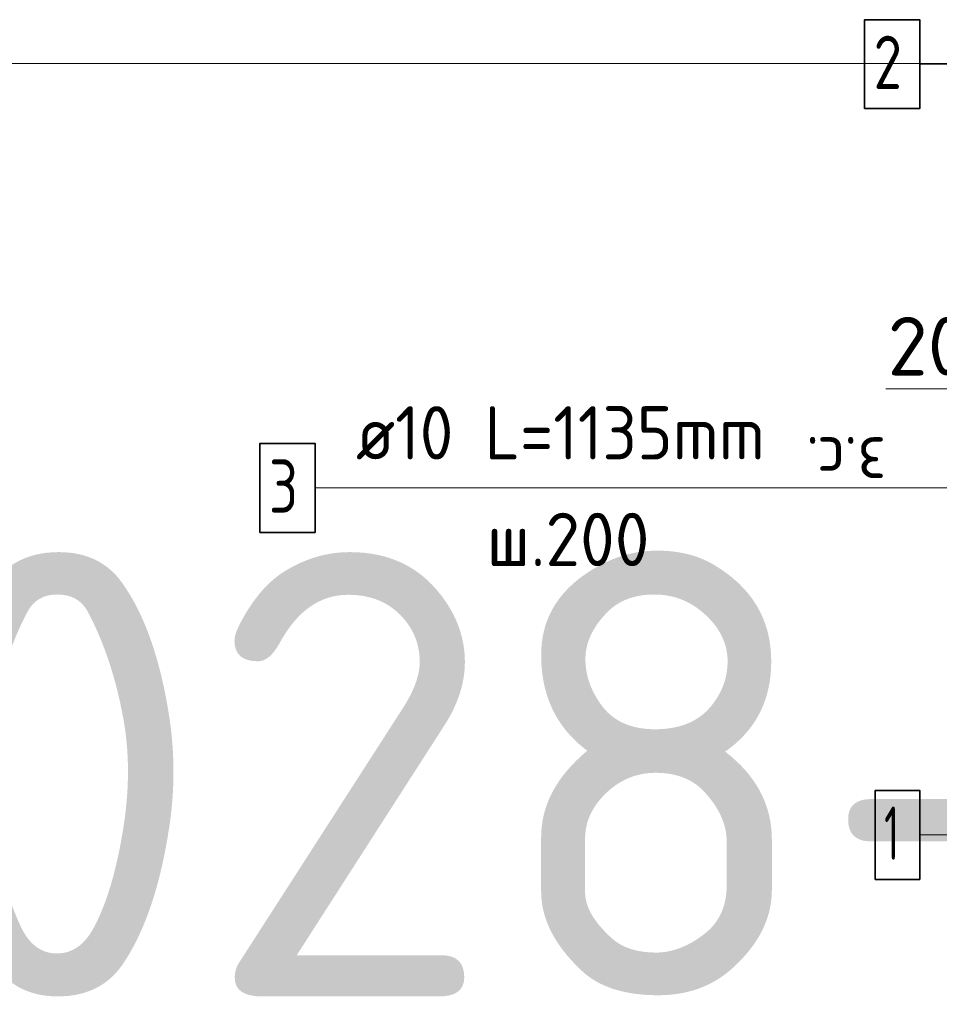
# Model space of a CAD drawing. Header units: metres. Extents: x -38 to 97, y -15 to 21.
# Tile 143 of 229: x 71.611 to 72.129, y 7.142 to 7.696. Entities that reach past the tile are written whole.
import ezdxf

# ---------------------------------------------------------------- set-up
doc = ezdxf.new("R2010")
doc.units = ezdxf.units.M
doc.header["$PDMODE"] = 65
for name, color, linetype, lineweight in [('XR$3$Арм. стержнями верхней зоны', 180, 'Continuous', 35), ('XR$3$Арм. стержнями нижней зоны', 180, 'Continuous', 35), ('XR$3$Арм.стержн. Арматура края', 96, 'Continuous', 35), ('XR$3$Размерная линия_ общее', 7, 'Continuous', 13), ('XR$4$Арм. стержнями верхней зоны', 180, 'Continuous', 35), ('XR$4$Арм. стержнями нижней зоны', 180, 'Continuous', 35), ('XR$4$Арм.стержн. Арматура края', 96, 'Continuous', 35), ('XR$4$Размерная линия_ общее', 7, 'Continuous', 13), ('XR$6$Арм. стержнями верхней зоны', 180, 'Continuous', 35), ('XR$6$Арм. стержнями нижней зоны', 180, 'Continuous', 35), ('XR$6$Арм.стержн. Арматура края', 96, 'Continuous', 35), ('XR$6$Размерная линия_ общее', 7, 'Continuous', 13)]:
    doc.layers.add(name, color=color, linetype=linetype, lineweight=lineweight)
doc.styles.add('ISOCPEUR', font='txt')
doc.dimstyles.new('DIMSTYLE_11', dxfattribs={"dimtxt": 0.033, "dimasz": 0.0375, "dimexe": 0, "dimexo": 0, "dimgap": 0.0165, "dimtad": 2, "dimdec": 0, "dimlfac": 1000, "dimrnd": 1, "dimzin": 12, "dimdsep": 46, "dimtxsty": 'ISOCPEUR', "dimblk1": 'ALL_ML_STRICH', "dimblk2": 'ALL_ML_STRICH', "dimsah": 1, "dimcen": 0, "dimclrd": 7, "dimclre": 256, "dimclrt": 7, "dimadec": 0, "dimazin": 0, "dimtfac": 1, "dimtdec": 0, "dimtix": 1, "dimtmove": 2, "dimatfit": 3, "dimfxl": 0, "dimtvp": 1.2, "dimtzin": 0, "dimlwd": 0, "dimlwe": -3, "dimarcsym": 0})

# ---------------------------------------------------------------- blocks, each defined once
blk = doc.blocks.new('ALL_ML_STRICH')
at = {"color": 0, "linetype": 'ByBlock', "lineweight": -2}
for p, q in [((0, -0.5), (0, 0.5)), ((-0.3, -0.3), (0.3, 0.3)), ((-1, 0), (0.5, 0))]:
    blk.add_line(p, q, dxfattribs=at)
blk = doc.blocks.new('*D139')
at = {"layer": 'DEFPOINTS', "color": 7, "linetype": 'Continuous', "lineweight": 13, "transparency": 33554687}
for p in [(72.1875, 7.48857), (72.1875, 7.45358), (72.1675, 7.44858)]:
    blk.add_point(p, dxfattribs=at)
at = {"layer": 'XR$3$Размерная линия_ общее', "color": 253, "linetype": 'Continuous', "lineweight": -2, "true_color": 0xa0a0a0, "transparency": 33554687}
for p, q in [((72.1675, 7.46858), (72.1675, 7.48857)), ((72.1875, 7.47358), (72.1875, 7.48857))]:
    blk.add_line(p, q, dxfattribs=at)
at = {"layer": 'XR$3$Размерная линия_ общее', "color": 7, "linetype": 'Continuous', "lineweight": -2, "transparency": 33554687}
blk.add_line((72.1875, 7.48857), (72.1675, 7.48857), dxfattribs=at)
at = {"layer": 'XR$3$Размерная линия_ общее', "color": 7, "linetype": 'Continuous', "lineweight": 13, "transparency": 33554687, "xscale": 0.0375, "yscale": 0.0375, "zscale": 0.0375}
for p, rotation in [((72.1675, 7.48857), 180), ((72.1875, 7.48857), 360)]:
    blk.add_blockref('ALL_ML_STRICH', p, dxfattribs=dict(at, rotation=rotation))
at = {"layer": 'XR$3$Размерная линия_ общее', "color": 7, "linetype": 'Continuous', "lineweight": 13, "transparency": 33554687, "insert": (72.12208, 7.51257), "char_height": 0.033, "width": 0.066, "attachment_point": 5, "style": 'ISOCPEUR'}
blk.add_mtext('\\A1;{20}', dxfattribs=at)
at = {"layer": 'XR$3$Размерная линия_ общее', "color": 7, "linetype": 'Continuous', "lineweight": 13, "transparency": 33554687, "insert": (72.09879, 7.43451), "char_height": 0.027, "width": 0.00135, "attachment_point": 1, "rotation": 180, "line_spacing_factor": 0.60241, "style": 'ISOCPEUR'}
blk.add_mtext('з.с.', dxfattribs=at)
blk = doc.blocks.new('*D438')
at = {"layer": 'DEFPOINTS', "color": 7, "linetype": 'Continuous', "lineweight": 13, "transparency": 33554687}
for p in [(72.1875, 7.48857), (72.1875, 7.45358), (72.1675, 7.44858)]:
    blk.add_point(p, dxfattribs=at)
at = {"layer": 'XR$4$Размерная линия_ общее', "color": 253, "linetype": 'Continuous', "lineweight": -2, "true_color": 0xa0a0a0, "transparency": 33554687}
for p, q in [((72.1675, 7.46858), (72.1675, 7.48857)), ((72.1875, 7.47358), (72.1875, 7.48857))]:
    blk.add_line(p, q, dxfattribs=at)
at = {"layer": 'XR$4$Размерная линия_ общее', "color": 7, "linetype": 'Continuous', "lineweight": -2, "transparency": 33554687}
blk.add_line((72.1875, 7.48857), (72.1675, 7.48857), dxfattribs=at)
at = {"layer": 'XR$4$Размерная линия_ общее', "color": 7, "linetype": 'Continuous', "lineweight": 13, "transparency": 33554687, "xscale": 0.0375, "yscale": 0.0375, "zscale": 0.0375}
for p, rotation in [((72.1675, 7.48857), 180), ((72.1875, 7.48857), 360)]:
    blk.add_blockref('ALL_ML_STRICH', p, dxfattribs=dict(at, rotation=rotation))
at = {"layer": 'XR$4$Размерная линия_ общее', "color": 7, "linetype": 'Continuous', "lineweight": 13, "transparency": 33554687, "insert": (72.12208, 7.51257), "char_height": 0.033, "width": 0.066, "attachment_point": 5, "style": 'ISOCPEUR'}
blk.add_mtext('\\A1;{20}', dxfattribs=at)
at = {"layer": 'XR$4$Размерная линия_ общее', "color": 7, "linetype": 'Continuous', "lineweight": 13, "transparency": 33554687, "insert": (72.09879, 7.43451), "char_height": 0.027, "width": 0.00135, "attachment_point": 1, "rotation": 180, "line_spacing_factor": 0.60241, "style": 'ISOCPEUR'}
blk.add_mtext('з.с.', dxfattribs=at)
blk = doc.blocks.new('*D791')
at = {"layer": 'DEFPOINTS', "color": 7, "linetype": 'Continuous', "lineweight": 13, "transparency": 33554687}
for p in [(72.1875, 7.48857), (72.1875, 7.45358), (72.1675, 7.44858)]:
    blk.add_point(p, dxfattribs=at)
at = {"layer": 'XR$6$Размерная линия_ общее', "color": 253, "linetype": 'Continuous', "lineweight": -2, "true_color": 0xa0a0a0, "transparency": 33554687}
for p, q in [((72.1675, 7.46858), (72.1675, 7.48857)), ((72.1875, 7.47358), (72.1875, 7.48857))]:
    blk.add_line(p, q, dxfattribs=at)
at = {"layer": 'XR$6$Размерная линия_ общее', "color": 7, "linetype": 'Continuous', "lineweight": -2, "transparency": 33554687}
blk.add_line((72.1875, 7.48857), (72.1675, 7.48857), dxfattribs=at)
at = {"layer": 'XR$6$Размерная линия_ общее', "color": 7, "linetype": 'Continuous', "lineweight": 13, "transparency": 33554687, "xscale": 0.0375, "yscale": 0.0375, "zscale": 0.0375}
for p, rotation in [((72.1675, 7.48857), 180), ((72.1875, 7.48857), 360)]:
    blk.add_blockref('ALL_ML_STRICH', p, dxfattribs=dict(at, rotation=rotation))
at = {"layer": 'XR$6$Размерная линия_ общее', "color": 7, "linetype": 'Continuous', "lineweight": 13, "transparency": 33554687, "insert": (72.12208, 7.51257), "char_height": 0.033, "width": 0.066, "attachment_point": 5, "style": 'ISOCPEUR'}
blk.add_mtext('\\A1;{20}', dxfattribs=at)
at = {"layer": 'XR$6$Размерная линия_ общее', "color": 7, "linetype": 'Continuous', "lineweight": 13, "transparency": 33554687, "insert": (72.09879, 7.43451), "char_height": 0.027, "width": 0.00135, "attachment_point": 1, "rotation": 180, "line_spacing_factor": 0.60241, "style": 'ISOCPEUR'}
blk.add_mtext('з.с.', dxfattribs=at)

msp = doc.modelspace()

# ---------------------------------------------------------------- linework, layer by layer
at = {"color": 7, "linetype": 'Continuous', "lineweight": 13, "transparency": 33554687}
for p, q in [((86.41979, 7.67171), (67.91979, 7.67171)), ((72.1675, 7.48857), (72.0985, 7.48857)), ((72.1675, 7.48857), (72.0985, 7.48857)), ((72.1675, 7.48857), (72.0985, 7.48857))]:
    msp.add_line(p, q, dxfattribs=at)
at = {"layer": 'XR$3$Арм. стержнями верхней зоны', "color": 7, "linetype": 'Continuous', "lineweight": 13, "transparency": 33554687}
msp.add_line((72.1176, 7.6713), (72.3436, 7.6713), dxfattribs=at)
at = {"layer": 'XR$3$Арм. стержнями верхней зоны', "color": 7, "linetype": 'Continuous', "lineweight": 35, "transparency": 33554687}
msp.add_lwpolyline([(72.0866, 7.6463), (72.1176, 7.6463), (72.1176, 7.6963), (72.0866, 7.6963), (72.0866, 7.6463)], dxfattribs=at)
at = {"layer": 'XR$3$Арм. стержнями нижней зоны', "color": 7, "linetype": 'Continuous', "lineweight": 13, "transparency": 33554687}
msp.add_line((72.1176, 7.23758), (72.3436, 7.23758), dxfattribs=at)
at = {"layer": 'XR$3$Арм. стержнями нижней зоны', "color": 7, "linetype": 'Continuous', "lineweight": 35, "transparency": 33554687}
msp.add_lwpolyline([(72.0926, 7.21258), (72.1176, 7.21258), (72.1176, 7.26258), (72.0926, 7.26258), (72.0926, 7.21258)], dxfattribs=at)
at = {"layer": 'XR$3$Арм.стержн. Арматура края', "color": 7, "linetype": 'Continuous', "lineweight": 13, "transparency": 33554687}
for p, q in [((71.77746, 7.43284), (72.08746, 7.43284)), ((72.08746, 7.43284), (72.1925, 7.43284))]:
    msp.add_line(p, q, dxfattribs=at)
at = {"layer": 'XR$3$Арм.стержн. Арматура края', "color": 7, "linetype": 'Continuous', "lineweight": 35, "transparency": 33554687}
msp.add_lwpolyline([(71.74646, 7.40784), (71.77746, 7.40784), (71.77746, 7.45784), (71.74646, 7.45784), (71.74646, 7.40784)], dxfattribs=at)
at = {"layer": 'XR$4$Арм. стержнями верхней зоны', "color": 7, "linetype": 'Continuous', "lineweight": 13, "transparency": 33554687}
msp.add_line((72.1176, 7.6713), (72.3436, 7.6713), dxfattribs=at)
at = {"layer": 'XR$4$Арм. стержнями верхней зоны', "color": 7, "linetype": 'Continuous', "lineweight": 35, "transparency": 33554687}
msp.add_lwpolyline([(72.0866, 7.6463), (72.1176, 7.6463), (72.1176, 7.6963), (72.0866, 7.6963), (72.0866, 7.6463)], dxfattribs=at)
at = {"layer": 'XR$4$Арм. стержнями нижней зоны', "color": 7, "linetype": 'Continuous', "lineweight": 13, "transparency": 33554687}
msp.add_line((72.1176, 7.23758), (72.3436, 7.23758), dxfattribs=at)
at = {"layer": 'XR$4$Арм. стержнями нижней зоны', "color": 7, "linetype": 'Continuous', "lineweight": 35, "transparency": 33554687}
msp.add_lwpolyline([(72.0926, 7.21258), (72.1176, 7.21258), (72.1176, 7.26258), (72.0926, 7.26258), (72.0926, 7.21258)], dxfattribs=at)
at = {"layer": 'XR$4$Арм.стержн. Арматура края', "color": 7, "linetype": 'Continuous', "lineweight": 13, "transparency": 33554687}
for p, q in [((71.77746, 7.43284), (72.08746, 7.43284)), ((72.08746, 7.43284), (72.1925, 7.43284))]:
    msp.add_line(p, q, dxfattribs=at)
at = {"layer": 'XR$4$Арм.стержн. Арматура края', "color": 7, "linetype": 'Continuous', "lineweight": 35, "transparency": 33554687}
msp.add_lwpolyline([(71.74646, 7.40784), (71.77746, 7.40784), (71.77746, 7.45784), (71.74646, 7.45784), (71.74646, 7.40784)], dxfattribs=at)
at = {"layer": 'XR$6$Арм. стержнями верхней зоны', "color": 7, "linetype": 'Continuous', "lineweight": 13, "transparency": 33554687}
msp.add_line((72.1176, 7.6713), (72.3436, 7.6713), dxfattribs=at)
at = {"layer": 'XR$6$Арм. стержнями верхней зоны', "color": 7, "linetype": 'Continuous', "lineweight": 35, "transparency": 33554687}
msp.add_lwpolyline([(72.0866, 7.6463), (72.1176, 7.6463), (72.1176, 7.6963), (72.0866, 7.6963), (72.0866, 7.6463)], dxfattribs=at)
at = {"layer": 'XR$6$Арм. стержнями нижней зоны', "color": 7, "linetype": 'Continuous', "lineweight": 13, "transparency": 33554687}
msp.add_line((72.1176, 7.23758), (72.3436, 7.23758), dxfattribs=at)
at = {"layer": 'XR$6$Арм. стержнями нижней зоны', "color": 7, "linetype": 'Continuous', "lineweight": 35, "transparency": 33554687}
msp.add_lwpolyline([(72.0926, 7.21258), (72.1176, 7.21258), (72.1176, 7.26258), (72.0926, 7.26258), (72.0926, 7.21258)], dxfattribs=at)
at = {"layer": 'XR$6$Арм.стержн. Арматура края', "color": 7, "linetype": 'Continuous', "lineweight": 13, "transparency": 33554687}
for p, q in [((71.77746, 7.43284), (72.08746, 7.43284)), ((72.08746, 7.43284), (72.1925, 7.43284))]:
    msp.add_line(p, q, dxfattribs=at)
at = {"layer": 'XR$6$Арм.стержн. Арматура края', "color": 7, "linetype": 'Continuous', "lineweight": 35, "transparency": 33554687}
msp.add_lwpolyline([(71.74646, 7.40784), (71.77746, 7.40784), (71.77746, 7.45784), (71.74646, 7.45784), (71.74646, 7.40784)], dxfattribs=at)

# ---------------------------------------------------------------- texts
at = {"color": 7, "linetype": 'Continuous', "lineweight": 35, "transparency": 33554687, "insert": (70.35063, 7.14671), "char_height": 0.25, "width": 2.7437149, "attachment_point": 7, "style": 'ISOCPEUR'}
msp.add_mtext('\\W0.96;ГОСТ 34028-2016', dxfattribs=at)
at = {"layer": 'XR$3$Арм. стержнями верхней зоны', "color": 7, "linetype": 'Continuous', "lineweight": 25, "transparency": 33554687, "insert": (72.0916, 7.6573), "char_height": 0.03, "width": 0.0326407, "attachment_point": 7, "style": 'ISOCPEUR'}
msp.add_mtext('\\W0.78;2', dxfattribs=at)
at = {"layer": 'XR$3$Арм. стержнями нижней зоны', "color": 7, "linetype": 'Continuous', "lineweight": 25, "transparency": 33554687, "insert": (72.0976, 7.22358), "char_height": 0.03, "width": 0.0233333, "attachment_point": 7, "style": 'ISOCPEUR'}
msp.add_mtext('\\W0.56;1', dxfattribs=at)
at = {"layer": 'XR$3$Арм.стержн. Арматура края', "color": 7, "linetype": 'Continuous', "lineweight": 25, "transparency": 33554687, "char_height": 0.03, "attachment_point": 7, "style": 'ISOCPEUR'}
for s, insert, width in [('\\W0.92;ø10 L=1135mm ', (71.80046, 7.44884), 0.2806692), ('\\W0.78;3', (71.75146, 7.41884), 0.0326407), ('\\W0.95;ш.200 ', (71.87396, 7.38884), 0.1311995)]:
    msp.add_mtext(s, dxfattribs=dict(at, insert=insert, width=width))
at = {"layer": 'XR$4$Арм. стержнями верхней зоны', "color": 7, "linetype": 'Continuous', "lineweight": 25, "transparency": 33554687, "insert": (72.0916, 7.6573), "char_height": 0.03, "width": 0.0326407, "attachment_point": 7, "style": 'ISOCPEUR'}
msp.add_mtext('\\W0.78;2', dxfattribs=at)
at = {"layer": 'XR$4$Арм. стержнями нижней зоны', "color": 7, "linetype": 'Continuous', "lineweight": 25, "transparency": 33554687, "insert": (72.0976, 7.22358), "char_height": 0.03, "width": 0.0233333, "attachment_point": 7, "style": 'ISOCPEUR'}
msp.add_mtext('\\W0.56;1', dxfattribs=at)
at = {"layer": 'XR$4$Арм.стержн. Арматура края', "color": 7, "linetype": 'Continuous', "lineweight": 25, "transparency": 33554687, "char_height": 0.03, "attachment_point": 7, "style": 'ISOCPEUR'}
for s, insert, width in [('\\W0.92;ø10 L=1135mm ', (71.80046, 7.44884), 0.2806692), ('\\W0.78;3', (71.75146, 7.41884), 0.0326407), ('\\W0.95;ш.200 ', (71.87396, 7.38884), 0.1311995)]:
    msp.add_mtext(s, dxfattribs=dict(at, insert=insert, width=width))
at = {"layer": 'XR$6$Арм. стержнями верхней зоны', "color": 7, "linetype": 'Continuous', "lineweight": 25, "transparency": 33554687, "insert": (72.0916, 7.6573), "char_height": 0.03, "width": 0.0326407, "attachment_point": 7, "style": 'ISOCPEUR'}
msp.add_mtext('\\W0.78;2', dxfattribs=at)
at = {"layer": 'XR$6$Арм. стержнями нижней зоны', "color": 7, "linetype": 'Continuous', "lineweight": 25, "transparency": 33554687, "insert": (72.0976, 7.22358), "char_height": 0.03, "width": 0.0233333, "attachment_point": 7, "style": 'ISOCPEUR'}
msp.add_mtext('\\W0.56;1', dxfattribs=at)
at = {"layer": 'XR$6$Арм.стержн. Арматура края', "color": 7, "linetype": 'Continuous', "lineweight": 25, "transparency": 33554687, "char_height": 0.03, "attachment_point": 7, "style": 'ISOCPEUR'}
for s, insert, width in [('\\W0.92;ø10 L=1135mm ', (71.80046, 7.44884), 0.2806692), ('\\W0.78;3', (71.75146, 7.41884), 0.0326407), ('\\W0.95;ш.200 ', (71.87396, 7.38884), 0.1311995)]:
    msp.add_mtext(s, dxfattribs=dict(at, insert=insert, width=width))

# ---------------------------------------------------------------- dimensions: what is measured, and where the dimension line sits
at = {"layer": 'XR$3$Размерная линия_ общее', "color": 7, "linetype": 'Continuous', "lineweight": 13, "transparency": 33554687}
dim = msp.add_linear_dim(base=(72.1675, 7.48857), p1=(72.1875, 7.47358), p2=(72.1675, 7.46858), angle=180, text='<>\\Xз.с.', dimstyle='DIMSTYLE_11', override={"dimpost": '<>', "dimclrd": 7, "dimclre": 253, "dimclrt": 7, "dimlwd": 0, "dimlwe": 65533}, dxfattribs=at)
dim.commit()
dim.dimension.update_dxf_attribs({"geometry": '*D139', "text_midpoint": (72.12208, 7.51257), "dimtype": 160})
at = {"layer": 'XR$4$Размерная линия_ общее', "color": 7, "linetype": 'Continuous', "lineweight": 13, "transparency": 33554687}
dim = msp.add_linear_dim(base=(72.1675, 7.48857), p1=(72.1875, 7.47358), p2=(72.1675, 7.46858), angle=180, text='<>\\Xз.с.', dimstyle='DIMSTYLE_11', override={"dimpost": '<>', "dimclrd": 7, "dimclre": 253, "dimclrt": 7, "dimlwd": 0, "dimlwe": 65533}, dxfattribs=at)
dim.commit()
dim.dimension.update_dxf_attribs({"geometry": '*D438', "text_midpoint": (72.12208, 7.51257), "dimtype": 160})
at = {"layer": 'XR$6$Размерная линия_ общее', "color": 7, "linetype": 'Continuous', "lineweight": 13, "transparency": 33554687}
dim = msp.add_linear_dim(base=(72.1675, 7.48857), p1=(72.1875, 7.47358), p2=(72.1675, 7.46858), angle=180, text='<>\\Xз.с.', dimstyle='DIMSTYLE_11', override={"dimpost": '<>', "dimclrd": 7, "dimclre": 253, "dimclrt": 7, "dimlwd": 0, "dimlwe": 65533}, dxfattribs=at)
dim.commit()
dim.dimension.update_dxf_attribs({"geometry": '*D791', "text_midpoint": (72.12208, 7.51257), "dimtype": 160})

doc.saveas('drawing.dxf')
